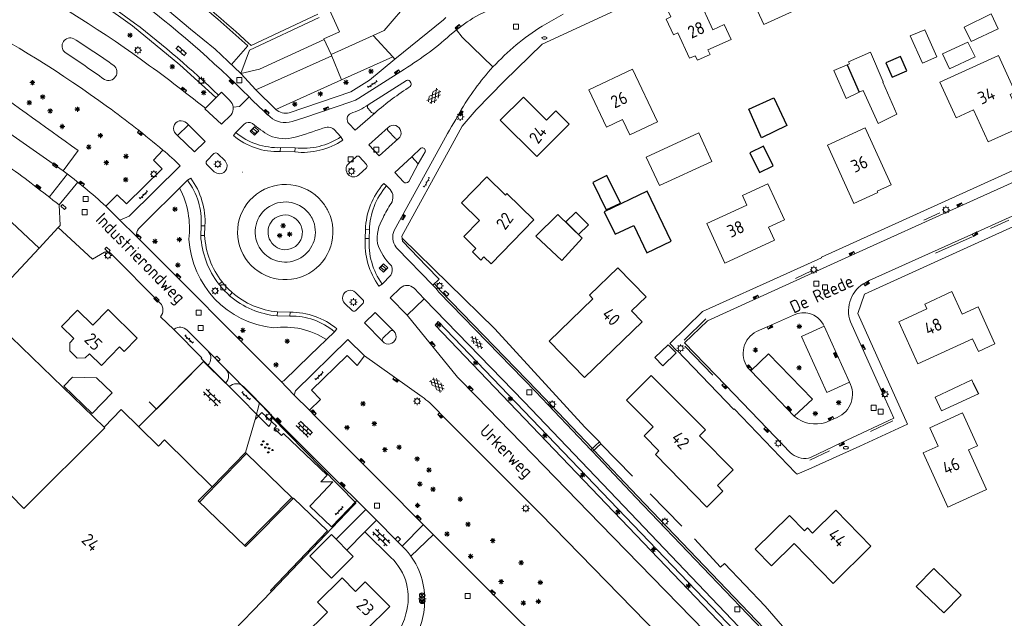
# Model space of a CAD drawing. Extents: x 168769 to 512904, y 516715 to 1559940.
# Tile 99 of 186: x 169854 to 170050, y 519113 to 519232. Entities that reach past the tile are written whole.
import ezdxf

# ---------------------------------------------------------------- set-up
doc = ezdxf.new("R2010")
doc.units = 0
doc.header["$MEASUREMENT"] = 0
doc.linetypes.add('LP', pattern=[14, 9, -5])
doc.layers.get('0').update_dxf_attribs({"linetype": 'CONTINUOUS'})
for name, color, linetype, lineweight in [('B01_HOOFDGEBOUW', 10, 'CONTINUOUS', 0), ('B02_bijgebouw', 12, 'CONTINUOUS', 0), ('B07_scheidingsmuur', 14, 'CONTINUOUS', 25), ('Q04_wegmarkering', 7, 'CONTINUOUS', 0), ('Q21_LANTAARNPAAL', 7, 'CONTINUOUS', 18), ('Q23_kolk', 7, 'CONTINUOUS', 18), ('Q26_BOOM', 7, 'CONTINUOUS', 18), ('Q28_rioolput', 7, 'CONTINUOUS', 18), ('Q6811_STRAATKOLK', 4, 'CONTINUOUS', 18), ('Q92_BRANDKRAAN', 7, 'CONTINUOUS', 0), ('Q96_STRAATKOLK', 7, 'CONTINUOUS', 0), ('Q97_TROTTOIRKOLK', 7, 'CONTINUOUS', 0), ('S01_symb_gesloten_verh', 7, 'CONTINUOUS', 0), ('S02_symb_open_verh', 7, 'CONTINUOUS', 13), ('T01_Muur', 10, 'CONTINUOUS', 0), ('T03_HEK', 34, 'CONTINUOUS', 0), ('T04_Haag', 72, 'CONTINUOUS', 0), ('T51_CULTUURSCHEIDING', 3, 'CONTINUOUS', 0), ('V00_kant_verharding', 252, 'CONTINUOUS', 0), ('V012_Kant_beton_verh', 252, 'CONTINUOUS', 0), ('V02_Kant_open_verh', 253, 'CONTINUOUS', 0), ('V04_Kant_op_inrit', 254, 'CONTINUOUS', 13), ('V11_VERKEERSDREMPEL', 7, 'CONTINUOUS', 0)]:
    doc.layers.add(name, color=color, linetype=linetype, lineweight=lineweight)
for name, color, linetype in [('B14_dakrand_bijgebouw', 30, 'CONTINUOUS'), ('Q22_Paal_steen', 32, 'CONTINUOUS'), ('S02_Klinkers', 7, 'CONTINUOUS'), ('S10_Beton', 7, 'CONTINUOUS'), ('Z02_Huisnummer', 253, 'CONTINUOUS'), ('Z06_STRAATNAAM', 7, 'CONTINUOUS')]:
    doc.layers.add(name, color=color, linetype=linetype)
doc.styles.add('ISOCP', font='isocp.shx', dxfattribs={"height": 1.8})

# ---------------------------------------------------------------- blocks, each defined once
blk = doc.blocks.new('Q21')
at = {"color": 0}
for points in [[(-1.5, 0), (-1, 0)], [(-1.06, 1.06), (-0.71, 0.71)], [(0, 1.5), (0, 1)], [(1.06, 1.06), (0.71, 0.71)], [(1.5, 0), (1, 0)], [(-1.06, -1.06), (-0.71, -0.71)], [(0, -1.5), (0, -1)], [(1.06, -1.06), (0.71, -0.71)]]:
    blk.add_lwpolyline(points, dxfattribs=at)
blk.add_circle((0, 0), 1, dxfattribs=at)
blk = doc.blocks.new('Q26')
at = {"color": 0}
for p, q in [((-1, 0), (1, 0)), ((-0.7, 0.7), (0.7, -0.7)), ((0.7, 0.7), (-0.7, -0.7)), ((0, 1), (0, -1))]:
    blk.add_line(p, q, dxfattribs=at)
blk = doc.blocks.new('Q28')
at = {"color": 0}
blk.add_lwpolyline([(1, 1), (1, -1), (-1, -1), (-1, 1)], close=True, dxfattribs=at)
blk = doc.blocks.new('Q97')
blk.add_hatch(color=256).paths.add_polyline_path([(-1, 1), (-1, 0), (1, 1)])
blk.add_line((1, 1), (-1, 0))
at = {"color": 0}
for points in [[(-1, 0), (-1, 1), (1, 1), (1, 0), (-1, 0)], [(0, 0.8), (0, 1)]]:
    blk.add_lwpolyline(points, dxfattribs=at)
blk = doc.blocks.new('Q96')
for p, q in [((-1, 0.88), (1, 0.88)), ((-1, 0.75), (1, 0.75)), ((-1, 0.63), (1, 0.63)), ((-1, 0.5), (1, 0.5)), ((-1, 0.38), (1, 0.38)), ((-1, 0.25), (1, 0.25)), ((-1, 0.12), (1, 0.12))]:
    blk.add_line(p, q)
at = {"color": 0}
blk.add_lwpolyline([(1, 1), (1, 0), (-1, 0), (-1, 1), (1, 1)], dxfattribs=at)
blk = doc.blocks.new('Q92')
at = {"color": 0}
blk.add_ellipse((0, 0), major_axis=(-0.991, 0), ratio=0.499983, start_param=1.570796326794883, end_param=7.853981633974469, dxfattribs=at)
blk = doc.blocks.new('S026')
for p, q in [((0, 0), (4.4, 0)), ((0.2, 0.5), (0.2, 0)), ((1.2, 0), (1.2, -0.5)), ((2.2, 0.5), (2.2, 0)), ((3.2, 0), (3.2, -0.5)), ((4.2, 0.5), (4.2, 0))]:
    blk.add_line(p, q)
blk = doc.blocks.new('S014')
at = {"color": 0}
for p, q in [((0, -0.75), (4.2, 1.67)), ((0, 0.65), (1.78, 1.67)), ((5.07, -1.52), (0, 1.4)), ((2.64, -1.52), (0, 0)), ((1.08, -1.52), (6.15, 1.4)), ((6.15, -0.75), (1.95, 1.67)), ((3.51, -1.52), (6.15, 0)), ((6.15, 0.65), (4.37, 1.67))]:
    blk.add_line(p, q, dxfattribs=at)
blk = doc.blocks.new('S022')
at = {"color": 0}
for p, q in [((0.01, 1.15), (0.31, 1.15)), ((0.31, -2.3), (0.31, 2.3)), ((0.31, 2.1), (1.51, 2.1)), ((0.31, 0), (1.51, 0)), ((1.51, -2.3), (1.51, 2.3)), ((1.51, 1.05), (1.81, 1.05)), ((0.01, -1.15), (0.31, -1.15)), ((0.31, -2.1), (1.51, -2.1)), ((1.51, -1.05), (1.81, -1.05))]:
    blk.add_line(p, q, dxfattribs=at)
blk = doc.blocks.new('Q23')
at = {"color": 0}
blk.add_lwpolyline([(0.99, -0.5), (-0.99, -0.5), (-0.99, 0.5), (0.99, 0.5), (0.99, -0.5)], dxfattribs=at)
blk = doc.blocks.new('S016')
at = {"color": 0, "linetype": 'Continuous'}
for points in [[(0.01, -0.38), (2.65, 1.15)], [(2.65, -1.15), (0.01, 0.38)], [(5.07, -1.15), (1.09, 1.15)], [(1.09, -1.15), (5.07, 1.15)], [(6.16, -0.38), (3.51, 1.15)], [(3.51, -1.15), (6.16, 0.37)]]:
    blk.add_lwpolyline(points, dxfattribs=at)
blk = doc.blocks.new('S024')
at = {"color": 0}
for p, q in [((0, 1.2), (6.7, 1.2)), ((0, 0), (6.7, 0)), ((0.2, 1.2), (0.2, 0)), ((1.25, 1.5), (1.25, 1.2)), ((1.25, 0), (1.25, -1.2)), ((2.3, 1.2), (2.3, 0)), ((3.35, 1.5), (3.35, 1.2)), ((3.35, 0), (3.35, -1.2)), ((4.4, 1.2), (4.4, 0)), ((5.45, 1.5), (5.45, 1.2)), ((5.45, 0), (5.45, -1.2)), ((6.5, 1.2), (6.5, 0)), ((0, -1.2), (6.7, -1.2)), ((0.2, -1.2), (0.2, -1.5)), ((2.3, -1.2), (2.3, -1.5)), ((4.4, -1.2), (4.4, -1.5)), ((6.5, -1.2), (6.5, -1.5))]:
    blk.add_line(p, q, dxfattribs=at)
blk = doc.blocks.new('BETON4')
for centre in [(-2.522, 0.677), (-0.58, 1.017), (1.096, 0.407), (2.536, 0.927), (-2.022, -0.677), (-0.17, -0.453), (2.008, -0.927)]:
    blk.add_circle(centre, 0.24)
blk = doc.blocks.new('KLINKERS6')
for points in [[(-4, 0.75), (4, 0.75)], [(-3, 0.75), (-3, 1.6)], [(-1.5, -0.75), (-1.5, 0.75)], [(0, 0.75), (0, 1.6)], [(1.5, -0.75), (1.5, 0.75)], [(3, 0.75), (3, 1.6)], [(-4, -0.75), (4, -0.75)], [(-3, -1.6), (-3, -0.75)], [(0, -1.6), (0, -0.75)], [(3, -1.6), (3, -0.75)]]:
    blk.add_lwpolyline(points)
blk = doc.blocks.new('Q22')
for points in [[(-0.719, -0.672), (0.702, 0.706)], [(-0.712, 0.671), (0.715, -0.672)]]:
    blk.add_lwpolyline(points)
blk.add_circle((0, 0), 1)
blk = doc.blocks.new('strkolkl')
at = {"color": 7}
for p, q in [((-0.7495, -0.001), (0.7495, 0.001)), ((0.7495, 0.001), (0.7515, -1.499)), ((-0.7485, -1.501), (-0.7495, -0.001)), ((0.7515, -1.499), (-0.7485, -1.501))]:
    blk.add_line(p, q, dxfattribs=at)

msp = doc.modelspace()

# ---------------------------------------------------------------- linework, layer by layer
at = {"layer": 'B01_HOOFDGEBOUW'}
for p, q in [((169871.02, 519151.25), (169874.42, 519154.73)), ((169874.42, 519154.73), (169881.83, 519147.48)), ((169881.83, 519147.48), (169883.03, 519148.7)), ((169883.03, 519148.7), (169892.53, 519139.37)), ((169892.53, 519139.37), (169889.78, 519136.57)), ((169889.78, 519136.57), (169899.2, 519127.5)), ((169899.2, 519127.5), (169908.71, 519137.14)), ((169908.71, 519137.14), (169915.5, 519130.6)), ((169915.5, 519130.6), (169904.14, 519118.78)), ((169904.14, 519118.78), (169904.34, 519118.58)), ((169904.34, 519118.58), (169888.83, 519102.48))]:
    msp.add_line(p, q, dxfattribs=at)
for points in [[(169917.86, 519229.91), (169903.21, 519262.27)], [(169924.57, 519229.13), (169926.8, 519230.14), (169932.04, 519236.29), (169928.37, 519244.38)], [(170009.08, 519237.88), (170006.98, 519236.91), (170004.11, 519243.17), (169998.15, 519240.44), (170002.33, 519231.33), (170010.39, 519235.02), (170009.08, 519237.88)], [(169989.11, 519224.23), (169988.7, 519225.14), (169987.57, 519224.62), (169985.25, 519229.69), (169984.34, 519229.28), (169982.91, 519232.42), (169983.82, 519232.84), (169983.35, 519233.87), (169986.29, 519235.21), (169986.02, 519235.8), (169988.32, 519236.85), (169988.59, 519236.26), (169989.31, 519236.59), (169992.18, 519230.31), (169994.46, 519231.36), (169995.82, 519228.39), (169991.22, 519226.29), (169991.64, 519225.38), (169989.11, 519224.23)], [(169917.86, 519229.91), (169914.78, 519228.52)], [(169914.78, 519228.52), (169916.22, 519225.35)], [(169916.22, 519225.35), (169924.57, 519229.13)], [(170051.39, 519217.43), (170052.36, 519217.87), (170049.03, 519225.18), (170037.37, 519219.88), (170040.6, 519212.77), (170044.09, 519214.36), (170047, 519207.97), (170054.21, 519211.25), (170051.39, 519217.43)], [(169976.19, 519222.46), (169967.53, 519218.36), (169971.04, 519210.95), (169974.22, 519212.46), (169975.68, 519209.37), (169981.16, 519211.97), (169976.19, 519222.46)], [(169957.17, 519205.08), (169949.89, 519212.32), (169954.48, 519216.92), (169959.1, 519212.32), (169960.95, 519214.17), (169963.6, 519211.54), (169957.17, 519205.08)], [(170022.5, 519210.78), (170014.99, 519207.37), (170020.27, 519195.76), (170024.99, 519197.9), (170024.87, 519198.16), (170027.66, 519199.43), (170022.5, 519210.78)], [(169951.21, 519197.72), (169950.91, 519197.4), (169947.18, 519201.03), (169942.15, 519195.86), (169945.74, 519192.38), (169942.6, 519189.16), (169945.01, 519186.81), (169944.34, 519186.12), (169946.02, 519184.49), (169946.61, 519185.1), (169948.04, 519183.71), (169956.58, 519192.49), (169951.21, 519197.72)], [(169994.6, 519183.87), (170004.47, 519188.41), (170003.28, 519191.01), (170006.45, 519192.48), (170003.16, 519199.63), (169998.1, 519197.3), (169998.97, 519195.41), (169990.98, 519191.73), (169994.6, 519183.87)], [(169849.31, 519195.08), (169832.81, 519177.4), (169841.6, 519169.19), (169858.1, 519186.87), (169849.31, 519195.08)], [(169959.61, 519168.37), (169966.62, 519161.12), (169978.1, 519172.21), (169976.01, 519174.37), (169978.89, 519177.15), (169973.28, 519182.95), (169967.64, 519177.49), (169968.32, 519176.79), (169959.61, 519168.37)], [(170044.96, 519175.16), (170041.82, 519173.71), (170039.76, 519178.2), (170034.35, 519175.72), (170034.79, 519174.75), (170029.18, 519172.18), (170033.01, 519163.83), (170043.89, 519168.82), (170045.04, 519166.31), (170048.33, 519167.82), (170044.96, 519175.16)], [(169862.55, 519171.28), (169865.73, 519174.53), (169868.8, 519171.52), (169871.83, 519174.62), (169877.61, 519168.97), (169875.02, 519166.32), (169874.11, 519167.2), (169870.49, 519163.51)], [(169850.48, 519171.12), (169871.02, 519151.25)], [(169862.55, 519171.28), (169865, 519168.88), (169864.19, 519168.05), (169864.21, 519166.43), (169865.67, 519165), (169867.29, 519165.02), (169868.1, 519165.85), (169870.49, 519163.51)], [(169979.94, 519161.55), (169974.98, 519156.6), (169980.28, 519151.3), (169978.49, 519149.51), (169981.47, 519146.53), (169980.76, 519145.82), (169991, 519135.34), (169994.19, 519138.53), (169993.1, 519139.62), (169996.26, 519142.78)], [(169996.26, 519142.78), (169989.52, 519149.53), (169990.73, 519150.74), (169979.94, 519161.55)], [(170038.95, 519135.32), (170034.07, 519146.14), (170037.01, 519147.47), (170035.35, 519151.14), (170041.89, 519154.1), (170044.85, 519147.54), (170043.08, 519146.74), (170046.66, 519138.81), (170038.95, 519135.32)], [(170016.64, 519134.7), (170012.03, 519130.18), (170011.03, 519131.2), (170010.42, 519130.6), (170007.42, 519133.65), (170000.63, 519126.99), (170003.88, 519123.68), (170008.37, 519128.09), (170016.15, 519120.17), (170023.66, 519127.54), (170016.64, 519134.7)], [(169915.5, 519114.46), (169913.53, 519116.45), (169918.39, 519121.28), (169921.09, 519118.55), (169923.01, 519120.46), (169927.88, 519115.55), (169923.19, 519110.9)], [(169923.19, 519110.9), (169916.29, 519103.96), (169910.72, 519109.7), (169915.5, 519114.46)]]:
    msp.add_lwpolyline(points, dxfattribs=at)
at = {"layer": 'B02_bijgebouw'}
for points in [[(170047.56, 519233.46), (170048.97, 519230.49), (170043.58, 519227.98), (170042.18, 519230.82), (170047.56, 519233.46)], [(170031.48, 519229.06), (170034.36, 519230.26), (170036.77, 519224.94), (170033.93, 519223.63), (170031.48, 519229.06)], [(170042.96, 519227.85), (170044.4, 519224.94), (170039.29, 519222.5), (170037.92, 519225.53), (170042.96, 519227.85)], [(170018.91, 519223.32), (170019.39, 519223.54), (170019.18, 519223.94), (170023.56, 519225.86), (170026.11, 519219.94), (170026.02, 519219.9), (170028.8, 519213.48)], [(170021.34, 519217.86), (170018.73, 519216.59), (170016.28, 519222.16), (170018.91, 519223.32)], [(170028.8, 519213.48), (170025.09, 519211.66), (170022.1, 519218.23), (170021.34, 519217.86)], [(169989.41, 519209.79), (169978.94, 519204.98), (169981.55, 519199.31), (169992.01, 519204.12), (169989.41, 519209.79)], [(169868.64, 519153.93), (169862.99, 519159.41), (169864.75, 519161.22), (169869.51, 519161.07), (169872.64, 519158.05), (169868.64, 519153.93)], [(170037.67, 519154.48), (170036.41, 519157.24), (170043.75, 519160.69), (170044.02, 519160.01)], [(170045.06, 519157.9), (170037.67, 519154.48)], [(169908.6, 519137.03), (169908.4, 519137.23), (169899, 519127.7)], [(169911.97, 519125.57), (169916.28, 519121.23), (169920.59, 519125.53), (169916.28, 519129.87), (169911.97, 519125.57)]]:
    msp.add_lwpolyline(points, dxfattribs=at)
at = {"layer": 'B07_scheidingsmuur'}
for points in [[(170018.91, 519223.32), (170021.34, 519217.86)], [(169839.88, 519125.27), (169852.39, 519137.75), (169855.07, 519135.05), (169871.17, 519151.11)], [(169871.17, 519151.11), (169871.02, 519151.25)]]:
    msp.add_lwpolyline(points, dxfattribs=at)
at = {"layer": 'B14_dakrand_bijgebouw'}
for points in [[(170029.54, 519225), (170026.64, 519223.74), (170027.87, 519220.89), (170030.78, 519222.15), (170029.54, 519225)], [(170001.87, 519208.81), (169999.32, 519214.52), (170004.33, 519216.77), (170006.9, 519211.22), (170001.87, 519208.81)], [(170004.19, 519203.24), (170002.27, 519207.15), (169999.52, 519205.8), (170001.44, 519201.89), (170004.19, 519203.24)], [(169968.28, 519199.94), (169970.94, 519194.45), (169973.78, 519195.83), (169971.12, 519201.32), (169968.28, 519199.94)], [(169983.91, 519188.26), (169979.13, 519198.2), (169970.59, 519194.1), (169972.74, 519189.61), (169976.43, 519191.39), (169979.06, 519185.93), (169983.91, 519188.26)], [(169966.21, 519188.81), (169962.11, 519184.4), (169956.97, 519189.24), (169961.33, 519193.56), (169966.21, 519188.81)], [(169964.91, 519194.03), (169967.42, 519191.52), (169965.47, 519189.58), (169962.96, 519192.1), (169964.91, 519194.03)], [(169983.27, 519167.65), (169980.63, 519165.1), (169982.22, 519163.45), (169984.86, 519166), (169983.27, 519167.65)], [(170044.02, 519160.01), (170045.06, 519157.9)], [(169911.97, 519125.57), (169916.28, 519121.23), (169920.59, 519125.53), (169916.28, 519129.87), (169911.97, 519125.57)], [(170041.59, 519117.82), (170038.17, 519114.33), (170032.68, 519119.57), (170036.17, 519123.1), (170041.59, 519117.82)]]:
    msp.add_lwpolyline(points, dxfattribs=at)
at = {"layer": 'Q04_wegmarkering'}
for points in [[(169898.26, 519221.59), (169901.93, 519222.49), (169914.86, 519228.35)], [(169916.33, 519225.09), (169901.25, 519218.35)], [(169842.06, 519216.78), (169862.88, 519202.24)], [(170014.32, 519171.34), (170019.38, 519160.17)], [(169999.73, 519162.45), (170008.4, 519153.42)]]:
    msp.add_lwpolyline(points, dxfattribs=at)
at = {"layer": 'T01_Muur'}
msp.add_lwpolyline([(169892.53, 519139.37), (169899.15, 519146.21), (169899.36, 519146.02), (169895.23, 519141.73), (169890.03, 519136.33)], dxfattribs=at)
at = {"layer": 'T03_HEK', "linetype": 'LP'}
for points in [[(169966.74, 519151.24), (169969.6, 519148.35)], [(169969.91, 519147.93), (169988.51, 519129.02), (169993.71, 519123.4)]]:
    msp.add_lwpolyline(points, dxfattribs=at)
at = {"layer": 'T04_Haag'}
for points in [[(169948.77, 519170.77), (169930.33, 519188.86)], [(169966.74, 519151.24), (169948.77, 519170.77)], [(170013.43, 519103.14), (170002.58, 519115.63), (169994.52, 519124.09), (169993.71, 519123.4)]]:
    msp.add_lwpolyline(points, dxfattribs=at)
at = {"layer": 'T51_CULTUURSCHEIDING'}
for points in [[(169913.55, 519233.38), (169900.32, 519227.14, 0.052178), (169858.75, 519258.13), (169856.19, 519253.72, 0.01895), (169850.72, 519257.25), (169851.58, 519258.96)], [(169886.07, 519198.81, -0.153276), (169887.89, 519188.66, 0.365824), (169904.78, 519170.98, -0.183673), (169915.28, 519168.66)]]:
    msp.add_lwpolyline(points, format="xyb", dxfattribs=at)
msp.add_lwpolyline([(169850.16, 519248.28), (169864.7, 519239.67), (169876.68, 519231.08), (169886.11, 519223.35), (169893.29, 519216.79)], dxfattribs=at)
msp.add_lwpolyline([(169906.96, 519186.52, 1.512882), (169904.58, 519192.44, 0.627624)], format="xyb", close=True, dxfattribs=at)
msp.add_lwpolyline([(169936.92, 519171.51), (169937.54, 519172.26), (170002.78, 519104.21), (170026.73, 519079.26), (170053.96, 519052.55), (170053.51, 519051.72), (170052.72, 519052.36), (170026.01, 519078.56), (170002.06, 519103.52)], close=True, dxfattribs=at)
at = {"layer": 'V00_kant_verharding'}
for p, q in [((169891.72, 519166.36), (169887.55, 519170.53)), ((169895.22, 519162.85), (169891.72, 519166.36)), ((169921.31, 519136.65), (169921.46, 519136.49)), ((169921.46, 519136.49), (169925.23, 519132.75))]:
    msp.add_line(p, q, dxfattribs=at)
for points in [[(170046.25, 519248.08), (170039.99, 519261.78), (170036.01, 519263.2), (170025.09, 519258.27), (169990.01, 519242.16), (169958.23, 519227.43)], [(169898.27, 519221.58), (169895.68, 519224.07), (169893.16, 519226.46), (169888.21, 519230.4), (169882.41, 519235.34), (169876.76, 519239.46), (169870.85, 519243.85), (169862.98, 519249.11), (169861.45, 519250), (169856.34, 519253)], [(169848.17, 519246.52), (169849.65, 519248.14), (169851.25, 519248.59), (169853.73, 519247.43), (169866.08, 519239.63), (169869.89, 519236.9), (169877.11, 519231.64)], [(169913.85, 519232.72), (169899.98, 519226.27), (169898.27, 519221.58)], [(169939.05, 519232.71), (169938.6, 519232.28), (169928.92, 519224.46)], [(169958.2, 519231.04), (169962.41, 519233.42)], [(169924.57, 519229.13), (169928.47, 519224.94)], [(169941.15, 519230.26), (169942.31, 519228.81), (169948.43, 519222.89)], [(169958.23, 519227.43), (169950.67, 519220.05), (169945.1, 519214.4), (169942.32, 519211.1), (169939.94, 519206.76), (169930.28, 519189.23), (169930.41, 519188.22), (169935.17, 519183.28), (169937.71, 519180.66), (169936.48, 519179.46)], [(169918.27, 519220.31), (169916.22, 519225.35)], [(169928.47, 519224.94), (169918.27, 519220.31)], [(169928.47, 519224.94), (169928.92, 519224.46)], [(169898.27, 519221.58), (169901.25, 519218.35), (169905.21, 519214.43)], [(169871.13, 519220.38), (169871.09, 519220.41)], [(169905.21, 519214.43), (169918.27, 519220.31)], [(169891.19, 519214.68), (169893.78, 519217.29)], [(169896.74, 519214.92), (169897.96, 519215.05), (169899.89, 519216.93)], [(169885.67, 519209.28), (169887.83, 519211.41)], [(169885.67, 519209.28), (169889.03, 519205.99), (169891.13, 519208.09), (169887.83, 519211.41)], [(169887.44, 519211.75), (169887.83, 519211.41)], [(169901.8, 519210.16), (169900.95, 519210.97), (169900.11, 519210.13), (169900.95, 519209.32), (169901.8, 519210.16)], [(169929.62, 519208.64), (169925.76, 519205.19), (169923.72, 519207.38), (169927.59, 519210.88)], [(169885.67, 519209.28), (169885.3, 519209.61)], [(169896.77, 519209.27), (169897.27, 519209.84)], [(169918.18, 519209.01), (169918.56, 519208.33)], [(169882.7, 519206.35), (169880.88, 519204.38), (169882.6, 519202.64), (169875.47, 519195.64), (169873.64, 519197.44), (169871.35, 519195.2)], [(169891.46, 519204.2), (169892.9, 519205.66)], [(169893.62, 519205.67), (169895.11, 519204.22)], [(169906.1, 519206.06), (169906.12, 519206.85)], [(169909, 519205.99), (169906.1, 519206.06)], [(169909.05, 519206.82), (169906.12, 519206.85)], [(169909.05, 519206.82), (169909, 519205.99)], [(169932.26, 519205.04), (169933.57, 519203.6)], [(170065.95, 519197.44), (170044.27, 519187.63), (170022.39, 519177.73), (170021.03, 519173.83), (170030.95, 519151.81), (170021.44, 519147.49), (170011.28, 519142.91), (170008.95, 519141.86), (170008.64, 519142.16), (169996.46, 519154.87), (169996.34, 519154.77), (169985.08, 519166.47), (169985, 519166.4), (169983.64, 519167.87), (169990.13, 519174.23), (170006.92, 519181.79), (170013.8, 519184.9), (170013.81, 519185.08), (170033.42, 519193.95), (170061.72, 519206.75)], [(169892.96, 519202.05), (169891.48, 519203.5)], [(170007.55, 519146.2), (170003.06, 519150.91), (169994.71, 519159.57), (169986.57, 519168.03), (169991.1, 519172.42), (170000.88, 519176.85), (170019.98, 519185.52), (170041.42, 519195.19), (170059.53, 519203.35), (170060, 519203.58), (170061.61, 519204.32)], [(169898.61, 519201.97), (169898.53, 519201.98)], [(169887.63, 519200.35), (169888.28, 519200.79)], [(169926.68, 519199.71), (169927.25, 519199.24)], [(170062.48, 519198.08), (170062.04, 519197.88), (170044.28, 519189.86), (170023.33, 519180.4), (170022.62, 519180.04)], [(169874.19, 519192.42), (169871.35, 519195.2)], [(169873.84, 519192.7), (169873.85, 519192.69)], [(169874.19, 519192.42), (169877.41, 519189.25)], [(169890.33, 519191.32), (169890.27, 519189.35)], [(169890.33, 519191.32), (169891.11, 519191.3)], [(169891.11, 519191.3), (169891.04, 519189.4)], [(169861.92, 519190.96), (169858.1, 519186.87)], [(169891.04, 519189.4), (169890.27, 519189.35)], [(169922.99, 519188.8), (169923.05, 519190.54)], [(169923.05, 519190.54), (169923.84, 519190.47)], [(169923.78, 519188.79), (169923.84, 519190.47)], [(169877.41, 519189.25), (169906.12, 519160.46)], [(169923.78, 519188.79), (169922.99, 519188.8)], [(169926.66, 519182.06), (169927.5, 519182.95), (169926.61, 519183.75), (169925.77, 519182.86), (169926.66, 519182.06)], [(169894.52, 519180.14), (169893.86, 519179.72)], [(169926.35, 519179.72), (169925.74, 519179.31)], [(169896.51, 519178.03), (169896.02, 519177.4)], [(169922.54, 519176.6), (169921.07, 519178.03)], [(169967.92, 519146.7), (169956.95, 519158.28), (169937.67, 519178.07), (169937.04, 519178.88), (169936.48, 519179.46)], [(169918.96, 519175.86), (169920.43, 519174.42)], [(169921.11, 519174.45), (169922.56, 519175.9)], [(169931.34, 519173.54), (169934.76, 519176.78)], [(170029.21, 519078.13), (170001.32, 519107.37), (169974.44, 519135.5), (169954.66, 519156.25), (169934.76, 519176.78)], [(169905.49, 519173.38), (169905.55, 519174.17)], [(169905.55, 519174.17), (169908.05, 519174.09)], [(169908.05, 519174.09), (169908.02, 519173.33)], [(169928.7, 519170.33), (169924.98, 519174.05), (169922.84, 519171.97), (169926.49, 519168.27)], [(169905.49, 519173.38), (169908.02, 519173.33)], [(170028.48, 519072.15), (169995.77, 519105.35), (169969.74, 519131.99), (169945.18, 519157.31), (169941.4, 519161.19), (169931.34, 519173.54)], [(170008.21, 519173.54), (170003.44, 519171.39), (170000.9, 519170.24)], [(170019.38, 519160.17), (170014.84, 519158.12), (170009.81, 519169.3), (170014.32, 519171.34), (170014.11, 519171.75)], [(170019.56, 519172.21), (170021.29, 519168.36), (170025.82, 519158.31), (170028.19, 519153.05), (170017.72, 519148.13), (170011.61, 519145.23), (170011.25, 519145.06)], [(169884.99, 519170.75), (169884.9, 519170.67)], [(169884.9, 519170.67), (169890.51, 519165.06), (169890.35, 519164.9), (169890.87, 519164.38)], [(169917.38, 519170.78), (169916.88, 519170.19)], [(169926.49, 519168.93), (169928, 519170.39)], [(169908.89, 519157.64), (169909.13, 519158.48), (169919.52, 519168.65), (169922.87, 519165.41)], [(169999.1, 519163.11), (169999.27, 519162.93), (169999.73, 519162.45), (170003.29, 519165.84), (170011.99, 519156.84), (170008.4, 519153.42)], [(169890.87, 519164.38), (169881.43, 519154.85), (169880.01, 519156.26)], [(169890.87, 519164.38), (169891.7, 519163.55)], [(169911.93, 519154.65), (169914.08, 519156.73), (169912.3, 519158.57), (169919.38, 519165.51), (169921.39, 519163.48), (169922.87, 519165.41)], [(169895.91, 519159.3), (169891.7, 519163.55)], [(169906.12, 519160.46), (169908.89, 519157.64)], [(169903.8, 519151.4), (169895.91, 519159.3)], [(169911.93, 519154.65), (169908.89, 519157.64)], [(169912.94, 519153.59), (169911.93, 519154.65)], [(169904.35, 519153.27), (169921.16, 519136.16)], [(169912.94, 519153.59), (169948.17, 519118.21), (169972.92, 519093.62)], [(170014.69, 519152.2), (170015.81, 519152.69), (170016.95, 519153.19)], [(169967.92, 519146.7), (169969.6, 519148.35), (169969.91, 519147.93), (169968.24, 519146.37)], [(169968.24, 519146.37), (169967.92, 519146.7)], [(170020.02, 519092.23), (170003.52, 519109.42), (169976.88, 519137.26), (169968.24, 519146.37)], [(169904.34, 519118.58), (169920.46, 519135.43), (169921.14, 519136.13), (169921.16, 519136.16)], [(169923.1, 519134.85), (169917.22, 519128.93)], [(169919.33, 519126.8), (169922.92, 519130.4)]]:
    msp.add_lwpolyline(points, dxfattribs=at)
for points in [[(169896.41, 519223.37), (169899.63, 519227.1, 0.051181), (169858.93, 519257.44), (169856.34, 519253)], [(169789.22, 519244.92, -0.257581), (169803.93, 519249.82), (169806.82, 519248.9), (169806.81, 519248.85, -0.044394), (169843.06, 519232.83, -0.035824), (169871.71, 519214.99, -0.022043), (169882.7, 519206.35)], [(169871.35, 519195.2, 0.027137), (169862.88, 519202.24), (169865.86, 519206.29, -0.000055), (169845.15, 519221.09), (169842.06, 519216.78, 0.041121), (169823.47, 519226.14, -0.34546), (169822.9, 519227.45), (169824.31, 519231.73, 0.034018), (169815.69, 519233.79), (169796.51, 519236.83), (169795.89, 519232.72, -0.339764), (169794.92, 519231.84, -0.582128), (169788.49, 519243.7), (169789.22, 519244.92)], [(169941.15, 519230.26, -0.044195), (169945.6, 519233.26), (169951.86, 519236.28), (169958.25, 519239.24, 0.194358), (169958.74, 519239.74), (169959.45, 519241.71, -0.201174), (169959.95, 519242.23)], [(169849.36, 519242.09, -0.038802), (169878.48, 519224.33)], [(169876.78, 519236.97, -0.034936), (169899.89, 519216.93)], [(169893.78, 519217.29, 0.026991), (169877.11, 519231.64)], [(169948.43, 519222.89, -0.064888), (169958.2, 519231.04)], [(169863.2, 519225.83, -0.860769), (169864.98, 519228.52)], [(169864.98, 519228.52, -0.007842), (169872.96, 519223.21)], [(169899.89, 519216.93, 0.01317), (169904.06, 519212.97, 0.261448), (169908.44, 519212.02), (169910.8, 519212.75), (169920.34, 519216.02, 0.048169), (169921.72, 519216.67), (169930.8, 519222.47, 0.045445), (169940.42, 519229.69), (169941.15, 519230.26)], [(169871.09, 519220.41, 0.009528), (169863.2, 519225.83)], [(169872.96, 519223.21, -0.904381), (169871.13, 519220.38)], [(169878.48, 519224.33, -0.010359), (169891.19, 519214.68)], [(169928.92, 519224.46), (169923.85, 519220.28), (169920.15, 519217.98), (169907.87, 519213.77, -0.233762), (169905.21, 519214.43)], [(169936.48, 519179.46), (169929.38, 519186.78, -0.032581), (169929.11, 519187.1, -0.276696), (169928.76, 519190.38), (169938.61, 519208.21, -0.007622), (169941.84, 519213.88, -0.056923), (169948.43, 519222.89)], [(169861.92, 519190.96), (169862.3, 519191.34), (169862.07, 519195.45, 0.013426), (169852.17, 519202.98), (169851.87, 519202.53), (169849.31, 519204.35), (169849.48, 519204.87, 0.037872), (169829.92, 519216.82, 0.025798), (169822.2, 519220.38)], [(169923.58, 519215.34), (169931.22, 519220.19, -0.361611), (169931.87, 519220.05), (169932.11, 519219.72, -0.318718), (169931.98, 519219.04, 0.031031), (169924.96, 519213.8)], [(169893.78, 519217.29), (169894.4, 519217.86), (169896.02, 519216.27, -0.163229), (169896.74, 519214.92)], [(169891.19, 519214.68), (169891.11, 519214.54), (169894.42, 519211.49), (169896.31, 519213.38, 0.19342), (169896.74, 519214.92)], [(169924.96, 519213.8), (169921.02, 519210.31), (169919.75, 519211.64, -0.522828), (169920.11, 519213.65, 0.069069), (169923.58, 519215.34)], [(169924.96, 519213.8, -0.339376), (169924.25, 519213.85), (169923.57, 519214.62, -0.405564), (169923.58, 519215.34)], [(169885.3, 519209.61, -1.005607), (169887.44, 519211.75)], [(169918.18, 519209.01), (169916.8, 519210.48, 0.271317), (169914.55, 519210.71, -0.018941), (169909.07, 519208.93, -0.180088), (169903.93, 519209.27, -0.048801), (169900.54, 519211.68, 0.345031), (169898.92, 519211.5), (169897.27, 519209.84)], [(169929.62, 519208.64, -0.338233), (169929.01, 519208.61), (169928.93, 519208.7), (169927.55, 519210.22, -0.406707), (169927.59, 519210.88)], [(169927.59, 519210.88, -1.016402), (169929.62, 519208.64)], [(169896.77, 519209.27, 0.188509), (169906.1, 519206.06)], [(169906.12, 519206.85, -0.184333), (169897.27, 519209.84)], [(169918.18, 519209.01, -0.178915), (169909.05, 519206.82)], [(169918.56, 519208.33, -0.176303), (169909, 519205.99)], [(169882.7, 519206.35, -0.040926), (169886.2, 519203.2), (169876.02, 519193.23), (169874.19, 519192.42)], [(169892.9, 519205.66, -0.40752), (169893.62, 519205.67)], [(169933.57, 519203.6), (169931.66, 519200.08, -0.401589), (169930.67, 519200), (169928.87, 519201.87), (169932.26, 519205.04)], [(169932.26, 519205.04), (169934.1, 519206.72, -0.689856), (169934.94, 519206), (169933.57, 519203.6)], [(169891.48, 519203.5, -0.373008), (169891.46, 519204.2)], [(169895.11, 519204.22, -0.956511), (169892.96, 519202.05)], [(169877.41, 519189.25, -0.138721), (169877.9, 519190.7), (169887.63, 519200.35)], [(169887.63, 519200.35, -0.179269), (169890.33, 519191.32)], [(169888.28, 519200.79, -0.173317), (169891.11, 519191.3)], [(169923.05, 519190.54, -0.176304), (169926.68, 519199.71)], [(169923.84, 519190.47, -0.174408), (169927.25, 519199.24)], [(169926.35, 519179.72), (169928.08, 519181.51, 0.242256), (169928.22, 519183.36, -0.133452), (169925.46, 519187.79, -0.168798), (169926.55, 519192.88, -0.036912), (169928.15, 519195.75, 0.335139), (169927.97, 519198.52), (169927.59, 519198.94), (169927.25, 519199.24)], [(169884.9, 519170.67), (169882.27, 519173.2, 0.368763), (169882.21, 519175.92), (169872.29, 519185.86, 0.322149), (169871.1, 519186.04), (169868.75, 519184.64), (169861.92, 519190.96)], [(169890.27, 519189.35, 0.152511), (169893.86, 519179.72, 0.152511)], [(169891.04, 519189.4, 0.154141), (169894.52, 519180.14, 0.154141)], [(169925.74, 519179.31, -0.171454), (169922.99, 519188.8)], [(169926.35, 519179.72, -0.170988), (169923.78, 519188.79)], [(169893.86, 519179.72, 0.046123), (169896.02, 519177.4)], [(169894.52, 519180.14, 0.044309), (169896.51, 519178.03)], [(169936.76, 519179.74), (169937.34, 519179.14), (169937.97, 519178.34), (169957.23, 519158.55), (169968.21, 519146.98), (169968.53, 519146.64), (169977.17, 519137.53), (170003.81, 519109.7), (170020.31, 519092.5), (170020.98, 519091.8), (170031.6, 519080.68, 0.011056), (170052.54, 519059.66), (170053.02, 519059.2), (170055.67, 519056.71)], [(170022.62, 519180.04, 0.373239), (170019.56, 519172.21)], [(169896.51, 519178.03, 0.155462), (169905.55, 519174.17)], [(169921.07, 519178.03, 1.003268), (169918.96, 519175.86)], [(169934.76, 519176.78), (169932.74, 519178.88, 0.385411), (169930.03, 519178.95), (169927.96, 519176.98), (169931.34, 519173.54)], [(169896.02, 519177.4, 0.155636), (169905.49, 519173.38)], [(169922.56, 519175.9, 0.34846), (169922.54, 519176.6)], [(169908.05, 519174.09, -0.18185), (169917.38, 519170.78)], [(169920.43, 519174.42, 0.416117), (169921.11, 519174.45)], [(170014.11, 519171.75, 0.399671), (170008.21, 519173.54)], [(169908.02, 519173.33, -0.189531), (169916.88, 519170.19)], [(169916.88, 519170.19), (169912.05, 519165.56), (169906.79, 519160.48, -0.334298), (169906.12, 519160.46)], [(169928.7, 519170.33, -1.023325), (169926.49, 519168.27)], [(169928, 519170.39, -0.409852), (169928.7, 519170.33)], [(170000.9, 519170.24, 0.461132), (169999.1, 519163.11)], [(169926.49, 519168.27, -0.295336), (169926.49, 519168.93)], [(169922.87, 519165.41), (169934.33, 519157.26, -0.022846), (169935.83, 519156.1), (169939.68, 519152.19), (169957.84, 519134.05), (169984.17, 519107.09, 0.003814), (170038.85, 519051.9), (170038.92, 519051.94), (170040.95, 519049.97, 0.015936), (170060.56, 519032.77), (170049.36, 519018.61, -0.447854), (170048.62, 519018.57)], [(170016.95, 519153.19, 0.441034), (170019.38, 519160.17)], [(169895.91, 519159.3, -0.41535), (169898.83, 519159.25), (169903.84, 519154.23, -0.137208), (169904.35, 519153.27, -0.137208)], [(169904.35, 519153.27, -0.255905), (169903.8, 519151.4)], [(170008.4, 519153.42, 0.264263), (170014.69, 519152.2)], [(170011.25, 519145.06, -0.217495), (170007.55, 519146.2)]]:
    msp.add_lwpolyline(points, format="xyb", dxfattribs=at)
for points in [[(169923.23, 519202.82), (169921.72, 519201.43, -0.995783), (169919.65, 519203.63), (169921.17, 519205.02, -0.396254), (169921.86, 519205.02), (169923.25, 519203.5, -0.38942)], [(169898.69, 519185.58, -0.939928), (169914.89, 519195.46, -0.062586), (169916, 519193.36, -0.929754)], [(169912.08, 519193.38, -0.057934), (169912.7, 519192.17, -0.916018), (169901.91, 519187.04, -0.9684)]]:
    msp.add_lwpolyline(points, format="xyb", close=True, dxfattribs=at)
for centre, radius, start, end in [((169886.15, 519169.19), 1.94, 43.7377, 126.4679), ((169890.27, 519164.97), 2.01, 315.1223, 43.8575)]:
    msp.add_arc(centre, radius, start, end, dxfattribs=at)
at = {"layer": 'V012_Kant_beton_verh'}
msp.add_line((169901.11, 519152.77), (169899.15, 519146.21), dxfattribs=at)
for points in [[(169901.11, 519152.77), (169902.43, 519154.17), (169905.32, 519151.42), (169904.88, 519150.95), (169906.34, 519149.58), (169906.75, 519150.01), (169915.43, 519141.68), (169914.15, 519140.34)], [(169899.36, 519146.02), (169908.4, 519137.23)]]:
    msp.add_lwpolyline(points, dxfattribs=at)
at = {"layer": 'V02_Kant_open_verh'}
for points in [[(169914.15, 519140.34), (169916.57, 519140.36), (169913.62, 519137.28), (169911.96, 519135.55), (169916.29, 519131.39), (169921.31, 519136.65), (169918.3, 519139.61), (169905.56, 519152.4), (169895.21, 519162.86, -0.41343), (169895.2, 519159.98), (169890.79, 519164.31), (169880.69, 519154.12), (169877.9, 519151.32)], [(169925.23, 519132.75), (169922.92, 519130.4), (169928.13, 519125.32, -0.284014), (169931.1, 519114.08, -0.095135), (169929.43, 519110.29), (169923.73, 519103.11), (169927.68, 519103.29), (169931.76, 519107.72, 0.177468), (169934.79, 519116.79, 0.194873), (169931.09, 519126.82), (169929.25, 519128.7), (169925.23, 519132.75)]]:
    msp.add_lwpolyline(points, format="xyb", dxfattribs=at)
msp.add_lwpolyline([(169901.94, 519156.11), (169901.11, 519152.77)], dxfattribs=at)
at = {"layer": 'V04_Kant_op_inrit'}
for points in [[(170034.18, 519192.41), (170037.36, 519193.86)], [(170047.43, 519190.78), (170051.07, 519192.42)], [(170043.77, 519189.13), (170036.47, 519185.84)], [(170008.63, 519180.84), (170011.81, 519182.31)], [(169990.79, 519172.77), (169986.5, 519168.56)], [(169986.61, 519167.35), (169992.18, 519161.6)], [(170023.58, 519150.37), (170028.04, 519152.48)], [(170011.48, 519144.67), (170015.43, 519146.55)]]:
    msp.add_lwpolyline(points, dxfattribs=at)
at = {"layer": 'V11_VERKEERSDREMPEL'}
for points in [[(169863.72, 519201.61), (169860.13, 519196.99)], [(169862.07, 519195.45), (169865.82, 519199.97)], [(169930.33, 519127.59), (169934.59, 519131.85)], [(169936.56, 519129.88), (169932.11, 519125.56)]]:
    msp.add_lwpolyline(points, dxfattribs=at)

# ---------------------------------------------------------------- block references
at = {"layer": 'Q21_LANTAARNPAAL', "xscale": 0.5, "yscale": 0.5}
for p in [(169877.77, 519226.22), (169890.39, 519220.15), (169941.93, 519212.95), (169893.64, 519203.56), (169880.93, 519201.58), (169920.26, 519202.15), (170038.58, 519194.49), (169871.8, 519185.39), (170012.28, 519182.57), (169937.8, 519179.36), (169893.13, 519178.36), (169920.65, 519176.14), (169985.78, 519166.93), (170026.44, 519157.82), (169933.35, 519156.4), (169960.24, 519155.8), (169903.83, 519153.31), (170005.22, 519148.03), (169954.94, 519135.08), (169982.63, 519132.45)]:
    msp.add_blockref('Q21', p, dxfattribs=at)
at = {"layer": 'Q21_LANTAARNPAAL', "xscale": 0.5, "yscale": 0.5, "zscale": 0.5}
msp.add_blockref('Q21', (169934.35, 519117.1), dxfattribs=at)
at = {"layer": 'Q22_Paal_steen', "xscale": 0.5, "yscale": 0.5, "zscale": 0.5}
for p in [(169934.34, 519117.79), (169934.34, 519116.65)]:
    msp.add_blockref('Q22', p, dxfattribs=at)
at = {"layer": 'Q23_kolk'}
for p, xscale, yscale, rotation in [((169900.91, 519210.13), 0.5, 0.5, 317.2552816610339), ((169861.31, 519203.33), 0.5, 0.5, 324.41045673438), ((169862.97, 519195.05), 0.5, 0.5, 317.6624579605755), ((169871.72, 519186.54), 0.4999999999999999, 0.4999999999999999, 317.1056371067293), ((169926.62, 519182.9), 0.5, 0.5, 319.3559185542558), ((169939.09, 519177.85), 0.5, 0.5, 315.2253043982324), ((169881.48, 519176.66), 0.5, 0.5, 315.0774253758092), ((169893.62, 519164.87), 0.4999999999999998, 0.4999999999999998, 314.9712480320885), ((169893.62, 519164.87), 0.4999999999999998, 0.4999999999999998, 314.9712480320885)]:
    msp.add_blockref('Q23', p, dxfattribs=dict(at, xscale=xscale, yscale=yscale, rotation=rotation))
at = {"layer": 'Q26_BOOM', "xscale": 0.5, "yscale": 0.5}
for p in [(169876.19, 519229.21), (169884.6, 519222.95), (169924.14, 519222.04), (169856.77, 519219.78), (169919.19, 519219.82), (169858.81, 519216.95), (169890.86, 519217.8), (169914.08, 519217.54), (169856.14, 519215.79), (169865.71, 519214.49), (169908.98, 519215.49), (169860.3, 519214.15), (169862.7, 519211.05), (169870.3, 519209.25), (169867.98, 519206.96), (169875.41, 519205.1), (169871.48, 519203.86), (169875.34, 519200.47), (169885.13, 519194.6), (169906.67, 519191.32), (169905.98, 519189.36), (169907.96, 519189.62), (169881.18, 519188.2), (169886.01, 519188.57), (169885.71, 519183.48), (169937.69, 519171.59), (170009.39, 519171.28), (169898.65, 519170.49), (169907.48, 519168.34), (170000.67, 519166.59), (169905.26, 519163.64), (169944.99, 519164.05), (170009.36, 519163.05), (169922.57, 519155.91), (169951.88, 519156.89), (170017.24, 519156.12), (170012.58, 519153.95), (169924.81, 519151.94), (169919.38, 519151.17), (169958.78, 519149.56), (169926.91, 519146.78), (169929.75, 519147.25), (169933.34, 519144.93), (169935.68, 519142.72), (169933.87, 519139.92), (169966.26, 519141.71), (169936.5, 519138.89), (169941.91, 519136.92), (169933.42, 519135.67), (169973.31, 519134.38), (169943.46, 519131.92), (169939.29, 519129.98), (169948.39, 519128.67), (169980.39, 519126.89), (169943.98, 519125.54), (169954.04, 519124.27), (169950.06, 519120.52), (169957.84, 519120.35), (169987.32, 519119.68), (169957.46, 519116.57), (169954.48, 519116.26)]:
    msp.add_blockref('Q26', p, dxfattribs=at)
at = {"layer": 'Q28_rioolput', "xscale": 0.5, "yscale": 0.5}
for p in [(169953.03, 519230.9), (169897.94, 519220.27), (169920.11, 519204.54), (169925.23, 519206.42), (169867.36, 519196.61), (169867.18, 519194.01), (169894.77, 519179.07), (170012.8, 519179.77), (170014.49, 519179.06), (169889.85, 519174.04), (169890.27, 519170.95), (169955.69, 519158.17), (170024.22, 519155.09), (170025.59, 519154.34), (169925.35, 519135.65), (169943.39, 519117.63), (169997.08, 519115.02)]:
    msp.add_blockref('Q28', p, dxfattribs=at)
at = {"layer": 'Q6811_STRAATKOLK', "xscale": 0.4999999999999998, "yscale": 0.4999999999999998, "zscale": 0.4999999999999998, "rotation": 134.446434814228}
msp.add_blockref('strkolkl', (169929.25, 519128.7), dxfattribs=at)
at = {"layer": 'Q92_BRANDKRAAN', "xscale": 0.5, "yscale": 0.5}
for p in [(169958.68, 519228.67), (169905.36, 519150.67), (170018.67, 519147.14)]:
    msp.add_blockref('Q92', p, dxfattribs=at)
at = {"layer": 'Q96_STRAATKOLK'}
for p, xscale, yscale, rotation in [((169896.6, 519220.15), 0.5, 0.5, 136.3789869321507), ((169857.77, 519198.82), 0.5, 0.5, 322.8803553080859), ((170016.86, 519165.72), 0.4999999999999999, 0.4999999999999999, 114.3870667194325), ((170007.16, 519154.71), 0.5, 0.5, 313.8655783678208)]:
    msp.add_blockref('Q96', p, dxfattribs=dict(at, xscale=xscale, yscale=yscale, rotation=rotation))
at = {"layer": 'Q96_STRAATKOLK', "xscale": 0.5, "yscale": 0.5, "zscale": 0.5}
for p, rotation in [((169905.56, 519152.4), 314.8765227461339), ((169918.3, 519139.61), 315.5754320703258)]:
    msp.add_blockref('Q96', p, dxfattribs=dict(at, rotation=rotation))
at = {"layer": 'Q97_TROTTOIRKOLK'}
for p, xscale, yscale, rotation in [((169941.59, 519230.62), 0.4999999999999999, 0.4999999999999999, 37.89289155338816), ((169929.5, 519221.64), 0.5, 0.5, 32.71239549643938), ((169886.74, 519218.15), 0.5, 0.5, 322.5499619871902), ((169915.35, 519214.31), 0.5, 0.5, 18.96490787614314), ((169903.2, 519213.75), 0.5, 0.5, 316.1330293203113), ((169941.81, 519213.83), 0.4999999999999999, 0.4999999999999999, 239.1857804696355), ((169878.35, 519209.96), 0.4999999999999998, 0.4999999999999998, 141.8093988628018), ((169866.42, 519199.49), 0.5, 0.5, 320.829725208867), ((170041.42, 519195.19), 0.4999999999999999, 0.4999999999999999, 24.33487429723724), ((169930.31, 519193.18), 0.5, 0.5, 240.7514157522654), ((169877.71, 519188.96), 0.5, 0.5, 314.9294443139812), ((170044.28, 519189.86), 0.5, 0.5, 204.3112820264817), ((170019.98, 519185.52), 0.5, 0.5, 24.38706671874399), ((169885.57, 519181.08), 0.4999999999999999, 0.4999999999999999, 314.8911333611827), ((170022.68, 519180.01), 0.4999999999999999, 0.4999999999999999, 207.6441578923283), ((170000.88, 519176.85), 0.5, 0.5, 24.38706671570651), ((170003.44, 519171.39), 0.4999999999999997, 0.4999999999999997, 204.2826388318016), ((169897.94, 519168.66), 0.5, 0.5, 314.9710904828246), ((169936.21, 519167.57), 0.5, 0.5, 309.5912716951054), ((170021.88, 519167.01), 0.4999999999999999, 0.4999999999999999, 294.3298767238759), ((169999.27, 519162.93), 0.5, 0.5, 311.99999127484), ((169929.22, 519160.89), 0.4999999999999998, 0.4999999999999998, 144.7527050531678), ((169994.71, 519159.57), 0.5000000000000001, 0.5000000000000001, 133.9068562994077), ((169943.77, 519158.76), 0.5, 0.5, 314.055816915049), ((170025.82, 519158.31), 0.5, 0.5, 294.259084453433), ((169912.55, 519153.99), 0.5, 0.5, 313.4857684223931), ((169938.16, 519153.73), 0.4999999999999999, 0.4999999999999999, 134.1167219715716), ((170015.81, 519152.69), 0.5, 0.5, 23.25875933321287), ((170003.06, 519150.91), 0.5, 0.5, 133.7035699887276), ((170017.72, 519148.13), 0.4999999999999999, 0.4999999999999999, 205.2072212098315), ((169922.2, 519144.29), 0.5, 0.5, 315.0123605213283), ((169933.42, 519133.02), 0.5, 0.5, 315.0123605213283), ((169948.2, 519118.19), 0.5, 0.5, 315.0123605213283)]:
    msp.add_blockref('Q97', p, dxfattribs=dict(at, xscale=xscale, yscale=yscale, rotation=rotation))
at = {"layer": 'S01_symb_gesloten_verh'}
for name, p, xscale, yscale, rotation in [('S014', (169935.85, 519215.79), 0.4999999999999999, 0.4999999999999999, 52.4007760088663), ('S016', (169944.15, 519169.21), 0.5, 0.5, 313.4026855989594), ('S014', (169938.45, 519158.6), 0.5, 0.5, 134.4249704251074)]:
    msp.add_blockref(name, p, dxfattribs=dict(at, xscale=xscale, yscale=yscale, rotation=rotation))
at = {"layer": 'S02_Klinkers'}
for p, xscale, yscale, zscale, rotation in [((169892.51, 519157.14), 0.5, 0.5, 0.5, 315.000000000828), ((169926.2, 519129.29), 0.4999999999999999, 0.4999999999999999, 0.4999999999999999, 315.8550973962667)]:
    msp.add_blockref('KLINKERS6', p, dxfattribs=dict(at, xscale=xscale, yscale=yscale, zscale=zscale, rotation=rotation))
at = {"layer": 'S02_symb_open_verh', "xscale": 0.5, "yscale": 0.5}
for name, p, rotation in [('S022', (169886.08, 519225.75), 49.72058139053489), ('S026', (169923.54, 519218.82), 33.61369810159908), ('S026', (169934.71, 519198.99), 59.97666485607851), ('S026', (169878.12, 519196.65), 44.42999605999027), ('S026', (169887.12, 519169.5), 315.9813970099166), ('S026', (169913.08, 519160.67), 44.42999605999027), ('S026', (169898.47, 519158.21), 315.9813970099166), ('S024', (169909.68, 519152.01), 315.7427837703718), ('S026', (169917.1, 519133.79), 45.98139701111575)]:
    msp.add_blockref(name, p, dxfattribs=dict(at, rotation=rotation))
at = {"layer": 'S10_Beton', "xscale": 0.5, "yscale": 0.5, "zscale": 0.5, "rotation": 313.945595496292}
msp.add_blockref('BETON4', (169903.34, 519147.28), dxfattribs=at)

# ---------------------------------------------------------------- texts
at = {"layer": 'Z02_Huisnummer', "style": 'ISOCP'}
for s, rotation, p in [('28', 24.6507, (169987.92, 519228.48)), ('34', 24.4605, (170045.65, 519215.36)), ('26', 24.6507, (169972.61, 519214.59)), ('24', 53.8922, (169957.42, 519207.41)), ('36', 24.4329, (170020.4, 519201.79)), ('22', 53.9002, (169950.85, 519190.29)), ('38', 24.7203, (169995.76, 519188.86)), ('40', 314.0762, (169969.94, 519173.49)), ('48', 24.6284, (170035.02, 519169.44)), ('25', 315.0894, (169866.91, 519168.48)), ('42', 314.0803, (169983.74, 519148.92)), ('46', 24.3165, (170038.61, 519141.7)), ('44', 314.0803, (170014.9, 519129.59)), ('24', 315.0894, (169866.36, 519128.58)), ('23', 315.0894, (169921.06, 519115.64))]:
    msp.add_text(s, height=2.5, rotation=rotation, dxfattribs=at).set_placement(p)
at = {"layer": 'Z06_STRAATNAAM', "style": 'ISOCP'}
for s, rotation, p in [('Industrierondweg', 314.5098, (169869.17, 519192.38)), ('De Reede', 24.6989, (170008.28, 519173.81)), ('Urkerweg', 314.837, (169945.6, 519150.28))]:
    msp.add_text(s, height=2.5, rotation=rotation, dxfattribs=at).set_placement(p)

doc.saveas('drawing.dxf')
